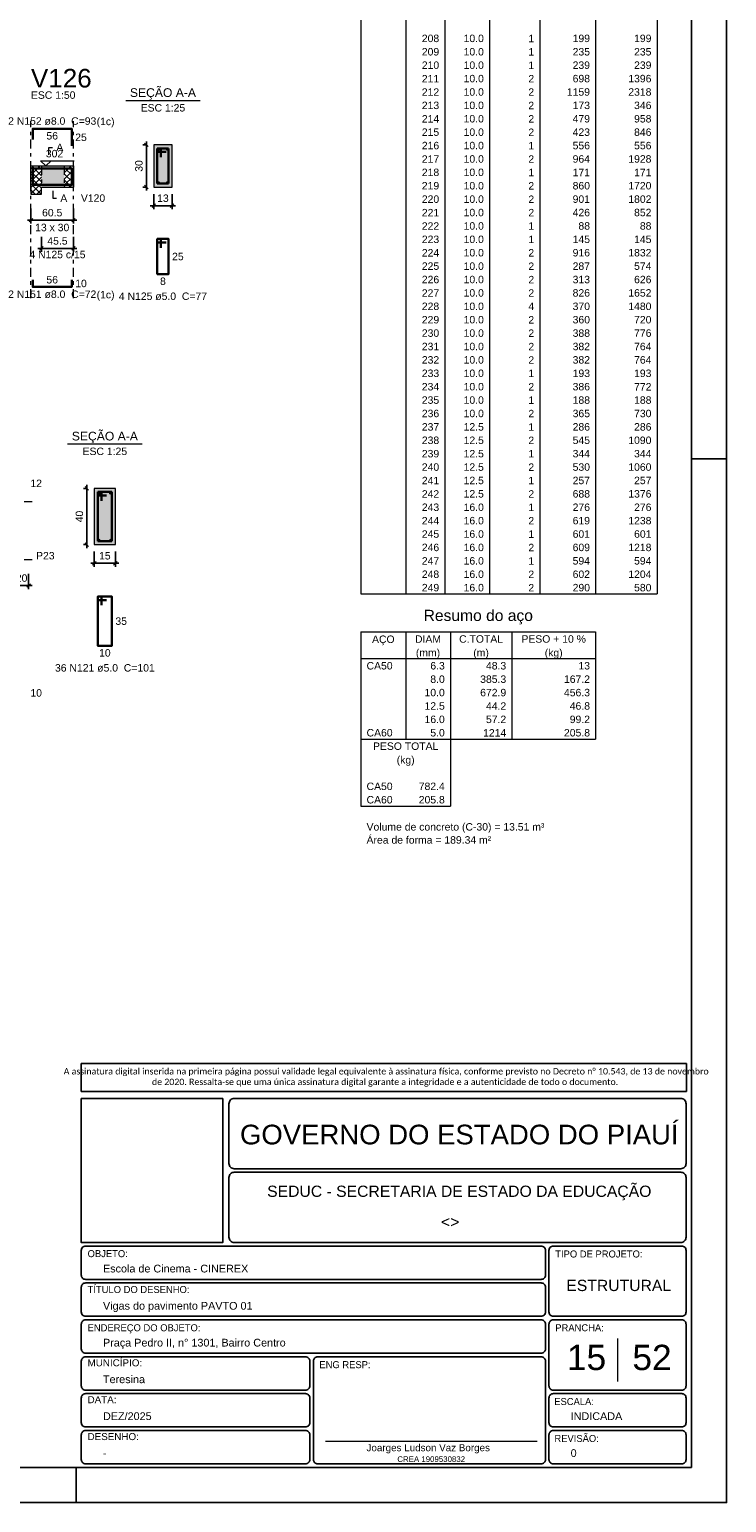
# Model space of a CAD drawing. Header units: millimetres. Extents: x 0 to 119, y 0 to 84.
# Tile 29 of 34: x 99 to 119, y 0 to 42. Entities that reach past the tile are written whole.
import ezdxf

# ---------------------------------------------------------------- set-up
doc = ezdxf.new("R2010")
doc.units = ezdxf.units.MM
doc.header["$MEASUREMENT"] = 0
doc.linetypes.add('DASHDOT', pattern=[2.54, 1.27, -0.635, 0, -0.635])
doc.linetypes.add('NULL', pattern=[0])
doc.layers.get('0').update_dxf_attribs({"lineweight": 18})
for name, color, linetype, lineweight in [('Descrição da armadura', 7, 'Continuous', 0), ('DT-Barras na forma', 2, 'Continuous', 30), ('DT-Barras no corte', 5, 'Continuous', 5), ('DT-Barras rebatidas', 2, 'Continuous', 30), ('DT-Cotas', 9, 'Continuous', 5), ('DT-Forma', 5, 'Continuous', 5), ('DT-Hachura forma vigas', 254, 'Continuous', 5), ('DT-Hachura intersecção vigas', 9, 'Continuous', 5), ('DT-Hachura seção vigas', 254, 'Continuous', 5), ('DT-Pontilhado', 9, 'DASHDOT', 5), ('DT-Relação do aço', 9, 'Continuous', 5), ('DT-Textos', 7, 'Continuous', 5), ('DT-Título', 3, 'Continuous', 20), ('Nível 1', 7, 'Continuous', 0), ('Textos', 7, 'Continuous', 9), ('Textos armaduras', 7, 'Continuous', 0)]:
    doc.layers.add(name, color=color, linetype=linetype, lineweight=lineweight)
for name, color, linetype in [('Pena 01', 1, 'Continuous'), ('SEDUC_MARF', 1, 'Continuous'), ('SEDUC_MARGG', 7, 'Continuous'), ('SEDUC_TXT01', 1, 'Continuous'), ('SEDUC_TXT02', 2, 'Continuous'), ('SEDUC_TXT05', 5, 'Continuous')]:
    doc.layers.add(name, color=color, linetype=linetype)
doc.styles.add('Arial', font='txt')
doc.styles.add('Calibri', font='txt')
doc.styles.add('TwCenMT', font='txt')
doc.dimstyles.new('UM_25.000000', dxfattribs={"dimtxt": 0.18, "dimasz": 0.1, "dimexe": 0.1, "dimexo": 0.2, "dimgap": 0, "dimtad": 1, "dimtih": 1, "dimtoh": 1, "dimdec": 1, "dimlfac": 25, "dimzin": 0, "dimdsep": 46, "dimtxsty": 'Standard', "dimcen": 0.09, "dimdle": 0.1, "dimadec": 1, "dimazin": 2, "dimtfac": 1, "dimtdec": 4, "dimtofl": 0, "dimtmove": 0, "dimatfit": 3, "dimfxl": 1, "dimtolj": 1, "dimarcsym": 0})
doc.dimstyles.new('UM_50.000000', dxfattribs={"dimtxt": 0.18, "dimasz": 0.1, "dimexe": 0.1, "dimexo": 0.2, "dimgap": 0, "dimtad": 1, "dimtih": 1, "dimtoh": 1, "dimdec": 1, "dimlfac": 50, "dimzin": 0, "dimdsep": 46, "dimtxsty": 'Standard', "dimcen": 0.09, "dimdle": 0.1, "dimadec": 1, "dimazin": 2, "dimtfac": 1, "dimtdec": 4, "dimtofl": 0, "dimtmove": 0, "dimatfit": 3, "dimfxl": 1, "dimtolj": 1, "dimarcsym": 0})

# ---------------------------------------------------------------- blocks, each defined once
blk = doc.blocks.new('_Oblique')
at = {"color": 0, "linetype": 'ByBlock', "lineweight": -2}
blk.add_line((-0.5, -0.5), (0.5, 0.5), dxfattribs=at)
blk = doc.blocks.new('*D226')
at = {"layer": 'Defpoints', "color": 0}
for p in [(99.118, 37.025), (100.328, 37.025), (100.328, 36.496)]:
    blk.add_point(p, dxfattribs=at)
at = {"layer": 'DT-Cotas', "color": 0, "lineweight": -2}
for p, q in [((99.018, 36.496), (100.428, 36.496)), ((99.118, 36.825), (99.118, 36.396)), ((100.328, 36.825), (100.328, 36.396))]:
    blk.add_line(p, q, dxfattribs=at)
at = {"layer": 'DT-Cotas', "color": 0, "lineweight": -2, "xscale": 0.1, "yscale": 0.1, "zscale": 0.1, "rotation": 180}
blk.add_blockref('_Oblique', (99.118, 36.496), dxfattribs=at)
at = {"layer": 'DT-Cotas', "color": 0, "lineweight": -2, "xscale": 0.1, "yscale": 0.1, "zscale": 0.1}
blk.add_blockref('_Oblique', (100.328, 36.496), dxfattribs=at)
at = {"layer": 'DT-Cotas', "color": 7, "insert": (99.723, 36.707), "char_height": 0.2118, "attachment_point": 5, "rotation": 0.0057, "style": 'Arial'}
blk.add_mtext('\\A1;60.5', dxfattribs=at)
blk = doc.blocks.new('*D227')
at = {"layer": 'Defpoints', "color": 0}
for p in [(102.401, 38.637), (102.612, 38.637), (102.612, 37.437)]:
    blk.add_point(p, dxfattribs=at)
at = {"layer": 'DT-Cotas', "color": 0, "lineweight": -2}
for p, q in [((102.412, 38.637), (102.301, 38.637)), ((102.401, 37.337), (102.401, 38.737)), ((102.412, 37.437), (102.301, 37.437))]:
    blk.add_line(p, q, dxfattribs=at)
at = {"layer": 'DT-Cotas', "color": 0, "lineweight": -2, "xscale": 0.1, "yscale": 0.1, "zscale": 0.1}
for p, rotation in [((102.401, 38.637), 90), ((102.401, 37.437), 270)]:
    blk.add_blockref('_Oblique', p, dxfattribs=dict(at, rotation=rotation))
at = {"layer": 'DT-Cotas', "color": 7, "insert": (102.189, 38.037), "char_height": 0.2118, "attachment_point": 5, "rotation": 90, "style": 'Arial'}
blk.add_mtext('\\A1;30', dxfattribs=at)
blk = doc.blocks.new('*D228')
at = {"layer": 'Defpoints', "color": 0}
for p in [(102.612, 37.437), (103.132, 37.437), (103.132, 36.907)]:
    blk.add_point(p, dxfattribs=at)
at = {"layer": 'DT-Cotas', "color": 0, "lineweight": -2}
for p, q in [((102.512, 36.907), (103.232, 36.907)), ((102.612, 37.237), (102.612, 36.807)), ((103.132, 37.237), (103.132, 36.807))]:
    blk.add_line(p, q, dxfattribs=at)
at = {"layer": 'DT-Cotas', "color": 0, "lineweight": -2, "xscale": 0.1, "yscale": 0.1, "zscale": 0.1, "rotation": 180}
blk.add_blockref('_Oblique', (102.612, 36.907), dxfattribs=at)
at = {"layer": 'DT-Cotas', "color": 0, "lineweight": -2, "xscale": 0.1, "yscale": 0.1, "zscale": 0.1}
blk.add_blockref('_Oblique', (103.132, 36.907), dxfattribs=at)
at = {"layer": 'DT-Cotas', "color": 7, "insert": (102.872, 37.119), "char_height": 0.2118, "attachment_point": 5, "rotation": 0.0057, "style": 'Arial'}
blk.add_mtext('\\A1;13', dxfattribs=at)
blk = doc.blocks.new('*D229')
at = {"layer": 'Defpoints', "color": 0}
for p in [(99.418, 36.22), (100.328, 36.22), (100.328, 35.691)]:
    blk.add_point(p, dxfattribs=at)
at = {"layer": 'DT-Cotas', "color": 0, "lineweight": -2}
for p, q in [((99.318, 35.691), (100.428, 35.691)), ((99.418, 36.02), (99.418, 35.591)), ((100.328, 36.02), (100.328, 35.591))]:
    blk.add_line(p, q, dxfattribs=at)
at = {"layer": 'DT-Cotas', "color": 0, "lineweight": -2, "xscale": 0.1, "yscale": 0.1, "zscale": 0.1, "rotation": 180}
blk.add_blockref('_Oblique', (99.418, 35.691), dxfattribs=at)
at = {"layer": 'DT-Cotas', "color": 0, "lineweight": -2, "xscale": 0.1, "yscale": 0.1, "zscale": 0.1}
blk.add_blockref('_Oblique', (100.328, 35.691), dxfattribs=at)
at = {"layer": 'DT-Cotas', "color": 7, "insert": (99.873, 35.903), "char_height": 0.2118, "attachment_point": 5, "rotation": 0.0057, "style": 'Arial'}
blk.add_mtext('\\A1;45.5', dxfattribs=at)
blk = doc.blocks.new('*D276')
at = {"layer": 'Defpoints', "color": 0}
for p in [(98.653, 26.626), (99.053, 26.626), (99.053, 26.096)]:
    blk.add_point(p, dxfattribs=at)
at = {"layer": 'DT-Cotas', "color": 0, "lineweight": -2}
for p, q in [((98.653, 26.426), (98.653, 25.996)), ((99.053, 26.426), (99.053, 25.996)), ((98.553, 26.096), (99.153, 26.096))]:
    blk.add_line(p, q, dxfattribs=at)
at = {"layer": 'DT-Cotas', "color": 0, "lineweight": -2, "xscale": 0.1, "yscale": 0.1, "zscale": 0.1, "rotation": 180}
blk.add_blockref('_Oblique', (98.653, 26.096), dxfattribs=at)
at = {"layer": 'DT-Cotas', "color": 0, "lineweight": -2, "xscale": 0.1, "yscale": 0.1, "zscale": 0.1}
blk.add_blockref('_Oblique', (99.053, 26.096), dxfattribs=at)
at = {"layer": 'DT-Cotas', "color": 7, "insert": (98.853, 26.308), "char_height": 0.2118, "attachment_point": 5, "rotation": 0.0057, "style": 'Arial'}
blk.add_mtext('\\A1;20', dxfattribs=at)
blk = doc.blocks.new('*D277')
at = {"layer": 'Defpoints', "color": 0}
for p in [(100.709, 28.861), (100.92, 28.861), (100.92, 27.261)]:
    blk.add_point(p, dxfattribs=at)
at = {"layer": 'DT-Cotas', "color": 0, "lineweight": -2}
for p, q in [((100.709, 27.161), (100.709, 28.961)), ((100.72, 28.861), (100.609, 28.861)), ((100.72, 27.261), (100.609, 27.261))]:
    blk.add_line(p, q, dxfattribs=at)
at = {"layer": 'DT-Cotas', "color": 0, "lineweight": -2, "xscale": 0.1, "yscale": 0.1, "zscale": 0.1}
for p, rotation in [((100.709, 28.861), 90), ((100.709, 27.261), 270)]:
    blk.add_blockref('_Oblique', p, dxfattribs=dict(at, rotation=rotation))
at = {"layer": 'DT-Cotas', "color": 7, "insert": (100.497, 28.061), "char_height": 0.2118, "attachment_point": 5, "rotation": 90, "style": 'Arial'}
blk.add_mtext('\\A1;40', dxfattribs=at)
blk = doc.blocks.new('*D278')
at = {"layer": 'Defpoints', "color": 0}
for p in [(100.92, 27.261), (101.52, 27.261), (101.52, 26.731)]:
    blk.add_point(p, dxfattribs=at)
at = {"layer": 'DT-Cotas', "color": 0, "lineweight": -2}
for p, q in [((100.92, 27.061), (100.92, 26.631)), ((101.52, 27.061), (101.52, 26.631)), ((100.82, 26.731), (101.62, 26.731))]:
    blk.add_line(p, q, dxfattribs=at)
at = {"layer": 'DT-Cotas', "color": 0, "lineweight": -2, "xscale": 0.1, "yscale": 0.1, "zscale": 0.1, "rotation": 180}
blk.add_blockref('_Oblique', (100.92, 26.731), dxfattribs=at)
at = {"layer": 'DT-Cotas', "color": 0, "lineweight": -2, "xscale": 0.1, "yscale": 0.1, "zscale": 0.1}
blk.add_blockref('_Oblique', (101.52, 26.731), dxfattribs=at)
at = {"layer": 'DT-Cotas', "color": 7, "insert": (101.22, 26.943), "char_height": 0.2118, "attachment_point": 5, "rotation": 0.0057, "style": 'Arial'}
blk.add_mtext('\\A1;15', dxfattribs=at)

msp = doc.modelspace()

# ---------------------------------------------------------------- hatches: boundary and pattern name
at = {"layer": 'DT-Hachura forma vigas', "linetype": 'Continuous'}
msp.add_hatch(color=254, dxfattribs=at).paths.add_polyline_path([(99.4181, 37.4369), (100.0681, 37.4369), (100.0681, 38.0369), (99.4181, 38.0369), (99.4181, 37.4369)])
at = {"layer": 'DT-Hachura intersecção vigas', "linetype": 'Continuous'}
h = msp.add_hatch(dxfattribs=at)
h.set_pattern_fill('ANSI37', color=9, style=0)
h.paths.add_polyline_path([(99.4181, 37.2369), (99.4181, 37.4369), (99.4181, 38.0369), (99.1181, 38.0369), (99.1181, 37.4369), (99.1181, 37.2369), (99.4181, 37.2369)])
h = msp.add_hatch(dxfattribs=at)
h.set_pattern_fill('ANSI37', color=9, style=0)
h.paths.add_polyline_path([(100.0681, 37.4369), (100.3281, 37.4369), (100.3281, 38.0369), (100.0681, 38.0369), (100.0681, 37.4369)])
at = {"layer": 'DT-Hachura seção vigas', "linetype": 'Continuous'}
for points in [[(102.6125, 37.4369), (102.6125, 37.4369), (103.1325, 37.4369), (103.1325, 38.6369), (102.6125, 38.6369), (102.6125, 37.4369)], [(100.9204, 27.2609), (100.9204, 27.2609), (101.5204, 27.2609), (101.5204, 28.8609), (100.9204, 28.8609), (100.9204, 27.2609)]]:
    msp.add_hatch(color=254, dxfattribs=at).paths.add_polyline_path(points)

# ---------------------------------------------------------------- linework, layer by layer
msp.add_line((107.4964, 1.7423), (113.5173, 1.7423))
at = {"layer": 'DT-Barras na forma'}
for p, q in [((102.8125, 38.5369), (102.7125, 38.5369)), ((102.7125, 38.5369), (102.7125, 37.5369)), ((103.0325, 38.5369), (102.7125, 38.5369)), ((102.7125, 38.5369), (102.7125, 38.4369)), ((102.7125, 38.4369), (102.9625, 38.4369)), ((102.8125, 38.2869), (102.8125, 38.5369)), ((103.0325, 37.5369), (103.0325, 38.5369)), ((102.7125, 37.5369), (103.0325, 37.5369)), ((101.1204, 28.7609), (101.0204, 28.7609)), ((101.0204, 28.7609), (101.0204, 27.3609)), ((101.4204, 28.7609), (101.0204, 28.7609)), ((101.0204, 28.7609), (101.0204, 28.6609)), ((101.0204, 28.6609), (101.2704, 28.6609)), ((101.1204, 28.5109), (101.1204, 28.7609)), ((101.4204, 27.3609), (101.4204, 28.7609)), ((101.0204, 27.3609), (101.4204, 27.3609))]:
    msp.add_line(p, q, dxfattribs=at)
for points in [[(99.1681, 37.6583), (99.1681, 37.9689), (100.2781, 37.9689), (100.2781, 37.4789)], [(99.1681, 37.7049), (99.1681, 37.5049), (100.2781, 37.5049), (100.2781, 37.7049)]]:
    msp.add_lwpolyline(points, dxfattribs=at)
at = {"layer": 'DT-Barras no corte'}
for centre, radius in [((102.7485, 38.5009), 0.016), ((102.9965, 38.5009), 0.016), ((102.7485, 37.5729), 0.016), ((102.9965, 37.5729), 0.016), ((101.0604, 28.7209), 0.02), ((101.3804, 28.7209), 0.02), ((101.0564, 27.3969), 0.016), ((101.3844, 27.3969), 0.016)]:
    msp.add_circle(centre, radius, dxfattribs=at)
at = {"layer": 'DT-Barras rebatidas'}
for points in [[(99.1681, 38.7879), (99.1681, 39.0985), (100.2781, 39.0985), (100.2781, 38.6085)], [(102.8125, 35.7102), (102.8125, 35.9602), (102.7125, 35.9602), (102.7125, 34.9602), (103.0325, 34.9602), (103.0325, 35.9602), (102.7125, 35.9602), (102.7125, 35.8602), (102.9625, 35.8602)], [(99.1681, 34.7938), (99.1681, 34.5938), (100.2781, 34.5938), (100.2781, 34.7938)], [(101.1204, 25.5342), (101.1204, 25.7842), (101.0204, 25.7842), (101.0204, 24.3842), (101.4204, 24.3842), (101.4204, 25.7842), (101.0204, 25.7842), (101.0204, 25.6842), (101.2704, 25.6842)]]:
    msp.add_lwpolyline(points, dxfattribs=at)
at = {"layer": 'DT-Forma'}
for p, q in [((103.1325, 38.6369), (102.6125, 38.6369)), ((102.6125, 38.6369), (102.6125, 37.4369)), ((103.1325, 37.4369), (103.1325, 38.6369)), ((99.1181, 38.0369), (99.4181, 38.0369)), ((99.4181, 38.0369), (100.0681, 38.0369)), ((100.0681, 38.0369), (100.3281, 38.0369)), ((99.1181, 37.4369), (99.1181, 37.2369)), ((99.4181, 37.2369), (99.4181, 37.4369)), ((99.4181, 37.4369), (100.0681, 37.4369)), ((100.0681, 37.4369), (100.3281, 37.4369)), ((102.6125, 37.4369), (103.1325, 37.4369)), ((99.1181, 37.2369), (99.4181, 37.2369)), ((101.5204, 28.8609), (100.9204, 28.8609)), ((100.9204, 28.8609), (100.9204, 27.2609)), ((101.5204, 27.2609), (101.5204, 28.8609)), ((98.9278, 28.4845), (99.1528, 28.4845)), ((100.9204, 27.2609), (101.5204, 27.2609)), ((98.9278, 26.8373), (99.1528, 26.8373))]:
    msp.add_line(p, q, dxfattribs=at)
at = {"layer": 'DT-Forma', "linetype": 'Continuous'}
for p, q in [((99.1181, 37.4369), (99.1181, 38.0369)), ((100.3281, 38.0369), (100.3281, 37.4369))]:
    msp.add_line(p, q, dxfattribs=at)
at = {"layer": 'DT-Pontilhado', "ltscale": 0.2}
for p, q in [((99.1181, 34.2761), (99.1181, 39.3103)), ((100.3281, 34.2761), (100.3281, 39.3103)), ((99.4181, 38.0369), (99.4181, 37.4369)), ((100.0681, 38.0369), (100.0681, 37.4369))]:
    msp.add_line(p, q, dxfattribs=at)
at = {"layer": 'DT-Relação do aço', "linetype": 'Continuous'}
for p, q in [((108.5047, 75.0387), (108.5047, 25.8588)), ((109.7755, 75.0387), (109.7755, 25.8588)), ((110.8875, 75.0387), (110.8875, 25.8588)), ((112.1583, 75.0387), (112.1583, 25.8588)), ((113.5879, 75.0387), (113.5879, 25.8588)), ((115.1764, 75.0387), (115.1764, 25.8588)), ((116.9238, 75.0387), (116.9238, 25.8588)), ((108.5047, 25.8588), (116.9238, 25.8588)), ((108.5047, 24.7786), (115.1764, 24.7786)), ((108.5047, 24.7786), (108.5047, 24.0161)), ((109.7755, 24.7786), (109.7755, 24.0161)), ((111.0463, 24.7786), (111.0463, 24.0161)), ((112.7937, 24.7786), (112.7937, 24.0161)), ((115.1764, 24.7786), (115.1764, 24.0161)), ((108.5047, 24.0161), (115.1764, 24.0161)), ((108.5047, 24.0161), (108.5047, 21.7287)), ((109.7755, 24.0161), (109.7755, 21.7287)), ((111.0463, 24.0161), (111.0463, 21.7287)), ((112.7937, 24.0161), (112.7937, 21.7287)), ((115.1764, 24.0161), (115.1764, 21.7287)), ((108.5047, 21.7287), (115.1764, 21.7287)), ((108.5047, 21.7287), (108.5047, 20.585)), ((111.0463, 21.7287), (111.0463, 20.585)), ((108.5047, 20.585), (108.5047, 19.8225)), ((111.0463, 20.585), (111.0463, 19.8225)), ((108.5047, 19.8225), (111.0463, 19.8225))]:
    msp.add_line(p, q, dxfattribs=at)
at = {"layer": 'DT-Textos'}
for p, q in [((101.8135, 39.9018), (103.9315, 39.9018)), ((100.1614, 30.1258), (102.2794, 30.1258))]:
    msp.add_line(p, q, dxfattribs=at)
for points in [[(99.6911, 38.1851), (99.5428, 38.0369), (99.3946, 38.1851), (100.3477, 38.1851)], [(99.6299, 38.3546), (99.6299, 38.5664), (99.7358, 38.5664)], [(99.7431, 37.331), (99.7431, 37.1192), (99.849, 37.1192)]]:
    msp.add_lwpolyline(points, dxfattribs=at)
at = {"layer": 'Nível 1'}
msp.add_line((115.8, 4.6717), (115.8, 3.4409), dxfattribs=at)
at = {"layer": 'Pena 01'}
for p, q in [((100.55, 12.4952), (117.7575, 12.4952)), ((100.55, 12.4952), (100.55, 11.6972)), ((117.7575, 12.4952), (117.7575, 11.6972)), ((100.55, 11.6972), (117.7575, 11.6972))]:
    msp.add_line(p, q, dxfattribs=at)
at = {"layer": 'SEDUC_MARF'}
for p, q in [((117.9, 29.7), (118.9, 29.7)), ((100.4015, 1), (100.4015, 0))]:
    msp.add_line(p, q, dxfattribs=at)
for points in [[(118.9, 84.1), (0, 84.1), (0, 0), (118.9, 0)], [(100.55, 11.4972), (104.5747, 11.4972), (104.5747, 7.4), (100.55, 7.4)]]:
    msp.add_lwpolyline(points, close=True, dxfattribs=at)
for points in [[(104.9, 9.5), (117.6, 9.5, 0.4142136), (117.75, 9.65), (117.75, 9.65), (117.75, 11.35, 0.4142136), (117.6, 11.5), (117.6, 11.5), (104.9, 11.5, 0.4142136), (104.75, 11.35), (104.75, 11.35), (104.75, 9.65, 0.4142136), (104.9, 9.5), (104.9, 9.5)], [(104.9, 7.4), (117.6, 7.4, 0.4142136), (117.75, 7.55), (117.75, 7.55), (117.75, 9.25, 0.4142136), (117.6, 9.4), (117.6, 9.4), (104.9, 9.4, 0.4142136), (104.75, 9.25), (104.75, 9.25), (104.75, 7.55, 0.4142136), (104.9, 7.4), (104.9, 7.4)], [(100.675, 7.3), (113.625, 7.3, -0.4142136), (113.75, 7.175), (113.75, 7.175), (113.75, 6.475, -0.4142136), (113.625, 6.35), (113.625, 6.35), (100.675, 6.35, -0.4142136), (100.55, 6.475), (100.55, 6.475), (100.55, 7.175, -0.4142136), (100.675, 7.3), (100.675, 7.3)], [(113.975, 5.3), (117.625, 5.3, 0.4142136), (117.75, 5.425), (117.75, 5.425), (117.75, 7.175, 0.4142136), (117.625, 7.3), (117.625, 7.3), (113.975, 7.3, 0.4142136), (113.85, 7.175), (113.85, 7.175), (113.85, 5.425, 0.4142136), (113.975, 5.3), (113.975, 5.3)], [(100.675, 6.25), (113.625, 6.25, -0.4142136), (113.75, 6.125), (113.75, 6.125), (113.75, 5.425, -0.4142136), (113.625, 5.3), (113.625, 5.3), (100.675, 5.3, -0.4142136), (100.55, 5.425), (100.55, 5.425), (100.55, 6.125, -0.4142136), (100.675, 6.25), (100.675, 6.25)], [(100.675, 5.2), (113.625, 5.2, -0.4142136), (113.75, 5.075), (113.75, 5.075), (113.75, 4.375, -0.4142136), (113.625, 4.25), (113.625, 4.25), (100.675, 4.25, -0.4142136), (100.55, 4.375), (100.55, 4.375), (100.55, 5.075, -0.4142136), (100.675, 5.2), (100.675, 5.2)], [(113.975, 3.2), (117.625, 3.2, 0.4142136), (117.75, 3.325), (117.75, 3.325), (117.75, 5.075, 0.4142136), (117.625, 5.2), (117.625, 5.2), (113.975, 5.2, 0.4142136), (113.85, 5.075), (113.85, 5.075), (113.85, 3.325, 0.4142136), (113.975, 3.2), (113.975, 3.2)], [(100.675, 4.15), (106.925, 4.15, -0.4142136), (107.05, 4.025), (107.05, 4.025), (107.05, 3.325, -0.4142136), (106.925, 3.2), (106.925, 3.2), (100.675, 3.2, -0.4142136), (100.55, 3.325), (100.55, 3.325), (100.55, 4.025, -0.4142136), (100.675, 4.15), (100.675, 4.15)], [(107.275, 4.15), (113.625, 4.15, -0.4142136), (113.75, 4.025), (113.75, 4.025), (113.75, 1.225, -0.4142136), (113.625, 1.1), (113.625, 1.1), (107.275, 1.1, -0.4142136), (107.15, 1.225), (107.15, 1.225), (107.15, 4.025, -0.4142136), (107.275, 4.15), (107.275, 4.15)], [(100.675, 3.1), (106.925, 3.1, -0.4142136), (107.05, 2.975), (107.05, 2.975), (107.05, 2.275, -0.4142136), (106.925, 2.15), (106.925, 2.15), (100.675, 2.15, -0.4142136), (100.55, 2.275), (100.55, 2.275), (100.55, 2.975, -0.4142136), (100.675, 3.1), (100.675, 3.1)], [(113.975, 3.1), (117.625, 3.1, -0.4142136), (117.75, 2.975), (117.75, 2.975), (117.75, 2.275, -0.4142136), (117.625, 2.15), (117.625, 2.15), (113.975, 2.15, -0.4142136), (113.85, 2.275), (113.85, 2.275), (113.85, 2.975, -0.4142136), (113.975, 3.1), (113.975, 3.1)], [(100.675, 2.05), (106.925, 2.05, -0.4142136), (107.05, 1.925), (107.05, 1.925), (107.05, 1.225, -0.4142136), (106.925, 1.1), (106.925, 1.1), (100.675, 1.1, -0.4142136), (100.55, 1.225), (100.55, 1.225), (100.55, 1.925, -0.4142136), (100.675, 2.05), (100.675, 2.05)], [(113.975, 2.05), (117.625, 2.05, -0.4142136), (117.75, 1.925), (117.75, 1.925), (117.75, 1.225, -0.4142136), (117.625, 1.1), (117.625, 1.1), (113.975, 1.1, -0.4142136), (113.85, 1.225), (113.85, 1.225), (113.85, 1.925, -0.4142136), (113.975, 2.05), (113.975, 2.05)]]:
    msp.add_lwpolyline(points, format="xyb", dxfattribs=at)
at = {"layer": 'SEDUC_MARGG'}
msp.add_lwpolyline([(2.5, 1), (117.9, 1), (117.9, 83.1), (2.5, 83.1), (2.5, 1)], dxfattribs=at)

# ---------------------------------------------------------------- texts
at = {"layer": 'Descrição da armadura', "linetype": 'NULL', "char_height": 0.2118, "attachment_point": 8, "line_spacing_factor": 0.9, "style": 'Arial'}
for s, insert, width in [('2 N152 ø8.0  C=93', (99.7235, 39.2048), 4.916973), ('4 N125 c/15', (99.8731, 35.409), 3.127695), ('2 N151 ø8.0  C=72', (99.7235, 34.2758), 4.916973), ('4 N125 ø5.0  C=77', (102.8725, 34.2188), 4.916973), ('36 N121 ø5.0  C=101', (101.2206, 23.6428), 5.562109)]:
    msp.add_mtext(s, dxfattribs=dict(at, insert=insert, width=width))
at = {"layer": 'DT-Relação do aço', "color": 7, "linetype": 'NULL', "line_spacing_factor": 0.9, "style": 'Arial'}
for s, insert, char_height, width, attachment_point in [('208', (110.7286, 41.5595), 0.2118, 0.967705, 9), ('10.0', (111.9994, 41.5595), 0.2118, 1.128848, 9), ('1', (113.4291, 41.5595), 0.2118, 0.322568, 9), ('199', (115.0176, 41.5595), 0.2118, 0.967705, 9), ('199', (116.7649, 41.5595), 0.2118, 0.967705, 9), ('209', (110.7286, 41.1783), 0.2118, 0.967705, 9), ('10.0', (111.9994, 41.1783), 0.2118, 1.128848, 9), ('1', (113.4291, 41.1783), 0.2118, 0.322568, 9), ('235', (115.0176, 41.1783), 0.2118, 0.967705, 9), ('235', (116.7649, 41.1783), 0.2118, 0.967705, 9), ('210', (110.7286, 40.797), 0.2118, 0.967705, 9), ('211', (110.7286, 40.4158), 0.2118, 0.967705, 9), ('10.0', (111.9994, 40.797), 0.2118, 1.128848, 9), ('10.0', (111.9994, 40.4158), 0.2118, 1.128848, 9), ('2', (113.4291, 40.4158), 0.2118, 0.322568, 9), ('1', (113.4291, 40.797), 0.2118, 0.322568, 9), ('239', (115.0176, 40.797), 0.2118, 0.967705, 9), ('698', (115.0176, 40.4158), 0.2118, 0.967705, 9), ('1396', (116.7649, 40.4158), 0.2118, 1.290273, 9), ('239', (116.7649, 40.797), 0.2118, 0.967705, 9), ('212', (110.7286, 40.0346), 0.2118, 0.967705, 9), ('10.0', (111.9994, 40.0346), 0.2118, 1.128848, 9), ('2', (113.4291, 40.0346), 0.2118, 0.322568, 9), ('1159', (115.0176, 40.0346), 0.2118, 1.290273, 9), ('2318', (116.7649, 40.0346), 0.2118, 1.290273, 9), ('213', (110.7286, 39.6533), 0.2118, 0.967705, 9), ('10.0', (111.9994, 39.6533), 0.2118, 1.128848, 9), ('2', (113.4291, 39.6533), 0.2118, 0.322568, 9), ('173', (115.0176, 39.6533), 0.2118, 0.967705, 9), ('346', (116.7649, 39.6533), 0.2118, 0.967705, 9), ('214', (110.7286, 39.2721), 0.2118, 0.967705, 9), ('10.0', (111.9994, 39.2721), 0.2118, 1.128848, 9), ('2', (113.4291, 39.2721), 0.2118, 0.322568, 9), ('479', (115.0176, 39.2721), 0.2118, 0.967705, 9), ('958', (116.7649, 39.2721), 0.2118, 0.967705, 9), ('215', (110.7286, 38.8908), 0.2118, 0.967705, 9), ('10.0', (111.9994, 38.8908), 0.2118, 1.128848, 9), ('2', (113.4291, 38.8908), 0.2118, 0.322568, 9), ('423', (115.0176, 38.8908), 0.2118, 0.967705, 9), ('846', (116.7649, 38.8908), 0.2118, 0.967705, 9), ('216', (110.7286, 38.5096), 0.2118, 0.967705, 9), ('10.0', (111.9994, 38.5096), 0.2118, 1.128848, 9), ('1', (113.4291, 38.5096), 0.2118, 0.322568, 9), ('556', (115.0176, 38.5096), 0.2118, 0.967705, 9), ('556', (116.7649, 38.5096), 0.2118, 0.967705, 9), ('217', (110.7286, 38.1284), 0.2118, 0.967705, 9), ('10.0', (111.9994, 38.1284), 0.2118, 1.128848, 9), ('2', (113.4291, 38.1284), 0.2118, 0.322568, 9), ('964', (115.0176, 38.1284), 0.2118, 0.967705, 9), ('1928', (116.7649, 38.1284), 0.2118, 1.290273, 9), ('218', (110.7286, 37.7471), 0.2118, 0.967705, 9), ('10.0', (111.9994, 37.7471), 0.2118, 1.128848, 9), ('1', (113.4291, 37.7471), 0.2118, 0.322568, 9), ('171', (115.0176, 37.7471), 0.2118, 0.967705, 9), ('171', (116.7649, 37.7471), 0.2118, 0.967705, 9), ('219', (110.7286, 37.3659), 0.2118, 0.967705, 9), ('10.0', (111.9994, 37.3659), 0.2118, 1.128848, 9), ('2', (113.4291, 37.3659), 0.2118, 0.322568, 9), ('860', (115.0176, 37.3659), 0.2118, 0.967705, 9), ('1720', (116.7649, 37.3659), 0.2118, 1.290273, 9), ('220', (110.7286, 36.9846), 0.2118, 0.967705, 9), ('10.0', (111.9994, 36.9846), 0.2118, 1.128848, 9), ('2', (113.4291, 36.9846), 0.2118, 0.322568, 9), ('901', (115.0176, 36.9846), 0.2118, 0.967705, 9), ('1802', (116.7649, 36.9846), 0.2118, 1.290273, 9), ('221', (110.7286, 36.6034), 0.2118, 0.967705, 9), ('222', (110.7286, 36.2222), 0.2118, 0.967705, 9), ('10.0', (111.9994, 36.6034), 0.2118, 1.128848, 9), ('10.0', (111.9994, 36.2222), 0.2118, 1.128848, 9), ('2', (113.4291, 36.6034), 0.2118, 0.322568, 9), ('1', (113.4291, 36.2222), 0.2118, 0.322568, 9), ('426', (115.0176, 36.6034), 0.2118, 0.967705, 9), ('88', (115.0176, 36.2222), 0.2118, 0.645137, 9), ('852', (116.7649, 36.6034), 0.2118, 0.967705, 9), ('88', (116.7649, 36.2222), 0.2118, 0.645137, 9), ('223', (110.7286, 35.8409), 0.2118, 0.967705, 9), ('10.0', (111.9994, 35.8409), 0.2118, 1.128848, 9), ('1', (113.4291, 35.8409), 0.2118, 0.322568, 9), ('145', (115.0176, 35.8409), 0.2118, 0.967705, 9), ('145', (116.7649, 35.8409), 0.2118, 0.967705, 9), ('224', (110.7286, 35.4597), 0.2118, 0.967705, 9), ('10.0', (111.9994, 35.4597), 0.2118, 1.128848, 9), ('2', (113.4291, 35.4597), 0.2118, 0.322568, 9), ('916', (115.0176, 35.4597), 0.2118, 0.967705, 9), ('1832', (116.7649, 35.4597), 0.2118, 1.290273, 9), ('225', (110.7286, 35.0784), 0.2118, 0.967705, 9), ('10.0', (111.9994, 35.0784), 0.2118, 1.128848, 9), ('2', (113.4291, 35.0784), 0.2118, 0.322568, 9), ('287', (115.0176, 35.0784), 0.2118, 0.967705, 9), ('574', (116.7649, 35.0784), 0.2118, 0.967705, 9), ('226', (110.7286, 34.6972), 0.2118, 0.967705, 9), ('10.0', (111.9994, 34.6972), 0.2118, 1.128848, 9), ('2', (113.4291, 34.6972), 0.2118, 0.322568, 9), ('313', (115.0176, 34.6972), 0.2118, 0.967705, 9), ('626', (116.7649, 34.6972), 0.2118, 0.967705, 9), ('227', (110.7286, 34.316), 0.2118, 0.967705, 9), ('10.0', (111.9994, 34.316), 0.2118, 1.128848, 9), ('2', (113.4291, 34.316), 0.2118, 0.322568, 9), ('826', (115.0176, 34.316), 0.2118, 0.967705, 9), ('1652', (116.7649, 34.316), 0.2118, 1.290273, 9), ('228', (110.7286, 33.9347), 0.2118, 0.967705, 9), ('10.0', (111.9994, 33.9347), 0.2118, 1.128848, 9), ('4', (113.4291, 33.9347), 0.2118, 0.322568, 9), ('370', (115.0176, 33.9347), 0.2118, 0.967705, 9), ('1480', (116.7649, 33.9347), 0.2118, 1.290273, 9), ('229', (110.7286, 33.5535), 0.2118, 0.967705, 9), ('10.0', (111.9994, 33.5535), 0.2118, 1.128848, 9), ('2', (113.4291, 33.5535), 0.2118, 0.322568, 9), ('360', (115.0176, 33.5535), 0.2118, 0.967705, 9), ('720', (116.7649, 33.5535), 0.2118, 0.967705, 9), ('230', (110.7286, 33.1722), 0.2118, 0.967705, 9), ('10.0', (111.9994, 33.1722), 0.2118, 1.128848, 9), ('2', (113.4291, 33.1722), 0.2118, 0.322568, 9), ('388', (115.0176, 33.1722), 0.2118, 0.967705, 9), ('776', (116.7649, 33.1722), 0.2118, 0.967705, 9), ('231', (110.7286, 32.791), 0.2118, 0.967705, 9), ('10.0', (111.9994, 32.791), 0.2118, 1.128848, 9), ('2', (113.4291, 32.791), 0.2118, 0.322568, 9), ('382', (115.0176, 32.791), 0.2118, 0.967705, 9), ('764', (116.7649, 32.791), 0.2118, 0.967705, 9), ('232', (110.7286, 32.4098), 0.2118, 0.967705, 9), ('233', (110.7286, 32.0285), 0.2118, 0.967705, 9), ('10.0', (111.9994, 32.4098), 0.2118, 1.128848, 9), ('10.0', (111.9994, 32.0285), 0.2118, 1.128848, 9), ('2', (113.4291, 32.4098), 0.2118, 0.322568, 9), ('1', (113.4291, 32.0285), 0.2118, 0.322568, 9), ('382', (115.0176, 32.4098), 0.2118, 0.967705, 9), ('193', (115.0176, 32.0285), 0.2118, 0.967705, 9), ('764', (116.7649, 32.4098), 0.2118, 0.967705, 9), ('193', (116.7649, 32.0285), 0.2118, 0.967705, 9), ('234', (110.7286, 31.6473), 0.2118, 0.967705, 9), ('10.0', (111.9994, 31.6473), 0.2118, 1.128848, 9), ('2', (113.4291, 31.6473), 0.2118, 0.322568, 9), ('386', (115.0176, 31.6473), 0.2118, 0.967705, 9), ('772', (116.7649, 31.6473), 0.2118, 0.967705, 9), ('235', (110.7286, 31.266), 0.2118, 0.967705, 9), ('10.0', (111.9994, 31.266), 0.2118, 1.128848, 9), ('1', (113.4291, 31.266), 0.2118, 0.322568, 9), ('188', (115.0176, 31.266), 0.2118, 0.967705, 9), ('188', (116.7649, 31.266), 0.2118, 0.967705, 9), ('236', (110.7286, 30.8848), 0.2118, 0.967705, 9), ('10.0', (111.9994, 30.8848), 0.2118, 1.128848, 9), ('2', (113.4291, 30.8848), 0.2118, 0.322568, 9), ('365', (115.0176, 30.8848), 0.2118, 0.967705, 9), ('730', (116.7649, 30.8848), 0.2118, 0.967705, 9), ('237', (110.7286, 30.5036), 0.2118, 0.967705, 9), ('12.5', (111.9994, 30.5036), 0.2118, 1.128848, 9), ('1', (113.4291, 30.5036), 0.2118, 0.322568, 9), ('286', (115.0176, 30.5036), 0.2118, 0.967705, 9), ('286', (116.7649, 30.5036), 0.2118, 0.967705, 9), ('238', (110.7286, 30.1223), 0.2118, 0.967705, 9), ('12.5', (111.9994, 30.1223), 0.2118, 1.128848, 9), ('2', (113.4291, 30.1223), 0.2118, 0.322568, 9), ('545', (115.0176, 30.1223), 0.2118, 0.967705, 9), ('1090', (116.7649, 30.1223), 0.2118, 1.290273, 9), ('239', (110.7286, 29.7411), 0.2118, 0.967705, 9), ('12.5', (111.9994, 29.7411), 0.2118, 1.128848, 9), ('1', (113.4291, 29.7411), 0.2118, 0.322568, 9), ('344', (115.0176, 29.7411), 0.2118, 0.967705, 9), ('344', (116.7649, 29.7411), 0.2118, 0.967705, 9), ('240', (110.7286, 29.3598), 0.2118, 0.967705, 9), ('12.5', (111.9994, 29.3598), 0.2118, 1.128848, 9), ('2', (113.4291, 29.3598), 0.2118, 0.322568, 9), ('530', (115.0176, 29.3598), 0.2118, 0.967705, 9), ('1060', (116.7649, 29.3598), 0.2118, 1.290273, 9), ('241', (110.7286, 28.9786), 0.2118, 0.967705, 9), ('12.5', (111.9994, 28.9786), 0.2118, 1.128848, 9), ('1', (113.4291, 28.9786), 0.2118, 0.322568, 9), ('257', (115.0176, 28.9786), 0.2118, 0.967705, 9), ('257', (116.7649, 28.9786), 0.2118, 0.967705, 9), ('242', (110.7286, 28.5974), 0.2118, 0.967705, 9), ('12.5', (111.9994, 28.5974), 0.2118, 1.128848, 9), ('2', (113.4291, 28.5974), 0.2118, 0.322568, 9), ('688', (115.0176, 28.5974), 0.2118, 0.967705, 9), ('1376', (116.7649, 28.5974), 0.2118, 1.290273, 9), ('243', (110.7286, 28.2161), 0.2118, 0.967705, 9), ('244', (110.7286, 27.8349), 0.2118, 0.967705, 9), ('16.0', (111.9994, 28.2161), 0.2118, 1.128848, 9), ('16.0', (111.9994, 27.8349), 0.2118, 1.128848, 9), ('2', (113.4291, 27.8349), 0.2118, 0.322568, 9), ('1', (113.4291, 28.2161), 0.2118, 0.322568, 9), ('276', (115.0176, 28.2161), 0.2118, 0.967705, 9), ('619', (115.0176, 27.8349), 0.2118, 0.967705, 9), ('1238', (116.7649, 27.8349), 0.2118, 1.290273, 9), ('276', (116.7649, 28.2161), 0.2118, 0.967705, 9), ('245', (110.7286, 27.4536), 0.2118, 0.967705, 9), ('16.0', (111.9994, 27.4536), 0.2118, 1.128848, 9), ('1', (113.4291, 27.4536), 0.2118, 0.322568, 9), ('601', (115.0176, 27.4536), 0.2118, 0.967705, 9), ('601', (116.7649, 27.4536), 0.2118, 0.967705, 9), ('246', (110.7286, 27.0724), 0.2118, 0.967705, 9), ('16.0', (111.9994, 27.0724), 0.2118, 1.128848, 9), ('2', (113.4291, 27.0724), 0.2118, 0.322568, 9), ('609', (115.0176, 27.0724), 0.2118, 0.967705, 9), ('1218', (116.7649, 27.0724), 0.2118, 1.290273, 9), ('247', (110.7286, 26.6912), 0.2118, 0.967705, 9), ('16.0', (111.9994, 26.6912), 0.2118, 1.128848, 9), ('1', (113.4291, 26.6912), 0.2118, 0.322568, 9), ('594', (115.0176, 26.6912), 0.2118, 0.967705, 9), ('594', (116.7649, 26.6912), 0.2118, 0.967705, 9), ('248', (110.7286, 26.3099), 0.2118, 0.967705, 9), ('16.0', (111.9994, 26.3099), 0.2118, 1.128848, 9), ('2', (113.4291, 26.3099), 0.2118, 0.322568, 9), ('602', (115.0176, 26.3099), 0.2118, 0.967705, 9), ('1204', (116.7649, 26.3099), 0.2118, 1.290273, 9), ('249', (110.7286, 25.9287), 0.2118, 0.967705, 9), ('16.0', (111.9994, 25.9287), 0.2118, 1.128848, 9), ('2', (113.4291, 25.9287), 0.2118, 0.322568, 9), ('290', (115.0176, 25.9287), 0.2118, 0.967705, 9), ('580', (116.7649, 25.9287), 0.2118, 0.967705, 9), ('Resumo do aço', (111.8406, 24.9904), 0.3177, 6.163437, 8), ('DIAM', (110.4109, 24.4673), 0.2118, 1.45, 8), ('C.TOTAL', (111.92, 24.4673), 0.2118, 2.449141, 8), ('PESO + 10 %', (113.985, 24.4673), 0.2118, 3.594697, 8), ('AÇO', (109.1401, 24.3974), 0.2118, 1.256855, 8), ('(mm)', (110.4109, 24.0161), 0.2118, 1.352578, 8), ('(m)', (111.92, 24.0161), 0.2118, 0.869434, 8), ('(kg)', (113.985, 24.0161), 0.2118, 0.998857, 8), ('CA50', (108.6636, 23.7048), 0.2118, 1.45085, 7), ('6.3', (110.8875, 23.7048), 0.2118, 0.806279, 9), ('48.3', (112.6348, 23.7048), 0.2118, 1.128848, 9), ('13', (115.0176, 23.7048), 0.2118, 0.645137, 9), ('8.0', (110.8875, 23.3235), 0.2118, 0.806279, 9), ('385.3', (112.6348, 23.3235), 0.2118, 1.451416, 9), ('167.2', (115.0176, 23.3235), 0.2118, 1.451416, 9), ('10.0', (110.8875, 22.9423), 0.2118, 1.128848, 9), ('672.9', (112.6348, 22.9423), 0.2118, 1.451416, 9), ('456.3', (115.0176, 22.9423), 0.2118, 1.451416, 9), ('12.5', (110.8875, 22.5611), 0.2118, 1.128848, 9), ('44.2', (112.6348, 22.5611), 0.2118, 1.128848, 9), ('46.8', (115.0176, 22.5611), 0.2118, 1.128848, 9), ('16.0', (110.8875, 22.1798), 0.2118, 1.128848, 9), ('57.2', (112.6348, 22.1798), 0.2118, 1.128848, 9), ('99.2', (115.0176, 22.1798), 0.2118, 1.128848, 9), ('CA60', (108.6636, 21.7986), 0.2118, 1.45085, 7), ('5.0', (110.8875, 21.7986), 0.2118, 0.806279, 9), ('1214', (112.6348, 21.7986), 0.2118, 1.290273, 9), ('205.8', (115.0176, 21.7986), 0.2118, 1.451416, 9), ('PESO TOTAL', (109.7755, 21.4173), 0.2118, 3.641992, 8), ('(kg)', (109.7755, 20.9662), 0.2118, 0.998857, 8), ('CA50', (108.6636, 20.2736), 0.2118, 1.45085, 7), ('782.4', (110.8875, 20.2736), 0.2118, 1.451416, 9), ('CA60', (108.6636, 19.8924), 0.2118, 1.45085, 7), ('205.8', (110.8875, 19.8924), 0.2118, 1.451416, 9), ('Volume de concreto (C-30) = 13.51 m³', (108.6636, 19.06), 0.2118, 9.912959, 7), ('Área de forma = 189.34 m²', (108.6636, 18.7487), 0.2118, 6.947539, 7)]:
    msp.add_mtext(s, dxfattribs=dict(at, insert=insert, char_height=char_height, width=width, attachment_point=attachment_point))
at = {"layer": 'DT-Textos', "linetype": 'NULL', "line_spacing_factor": 0.798, "style": 'Arial'}
for s, insert, char_height, width, attachment_point in [('SEÇÃO A-A', (102.8725, 39.9259), 0.2471, 3.812061, 8), ('ESC 1:50', (99.1185, 39.9458), 0.2118, 2.482559, 7), ('ESC 1:25', (102.8725, 39.5838), 0.2118, 2.482559, 8), ('(1c)', (100.9865, 39.1349), 0.2118, 0.998857, 7), ('A', (99.8415, 38.4608), 0.2118, 0.386855, 7), ('302', (99.5425, 38.2808), 0.2118, 0.967705, 7), ('A', (99.9545, 37.0138), 0.2118, 0.386855, 7), ('V120', (100.5395, 37.0138), 0.2118, 1.354561, 7), ('13 x 30', (99.7235, 36.1778), 0.2118, 1.902559, 8), ('(1c)', (100.9865, 34.2059), 0.2118, 0.998857, 7), ('SEÇÃO A-A', (101.2206, 30.1499), 0.2471, 3.812061, 8), ('ESC 1:25', (101.2206, 29.8078), 0.2118, 2.482559, 8), ('P23', (99.2646, 26.8378), 0.2118, 1.031992, 7)]:
    msp.add_mtext(s, dxfattribs=dict(at, insert=insert, char_height=char_height, width=width, attachment_point=attachment_point))
at = {"layer": 'DT-Título', "linetype": 'NULL', "insert": (99.1185, 40.2636), "char_height": 0.5295, "width": 3.456465, "attachment_point": 7, "line_spacing_factor": 0.798, "style": 'Arial'}
msp.add_mtext('V126', dxfattribs=at)
at = {"layer": 'Pena 01', "color": 3, "linetype": 'NULL', "insert": (109.1898, 12.0983), "char_height": 0.1803712, "width": 18.645941, "attachment_point": 5, "style": 'Calibri'}
msp.add_mtext(' A assinatura digital inserida na primeira página possui validade legal equivalente à assinatura física, conforme previsto no Decreto n%%d 10.543, de 13 de novembro de 2020. Ressalta-se que uma única assinatura digital garante a integridade e a autenticidade de todo o documento.', dxfattribs=at)
at = {"layer": 'SEDUC_TXT01', "linetype": 'NULL', "char_height": 0.2, "width": 17.8054, "attachment_point": 1}
for s, insert, style in [('OBJETO:', (100.7294, 7.1834), 'TwCenMT'), ('TIPO DE PROJETO:', (114.0294, 7.1739), 'TwCenMT'), ('TÍTULO DO DESENHO:', (100.7294, 6.1626), 'TwCenMT'), ('ENDEREÇO DO OBJETO:', (100.7294, 5.0739), 'TwCenMT'), ('PRANCHA:', (114.0294, 5.0739), 'TwCenMT'), ('MUNICÍPIO:', (100.7288, 4.0771), 'Arial'), ('ENG RESP:', (107.3208, 4.0239), 'TwCenMT'), ('DATA:', (100.7288, 3.0271), 'Arial'), ('ESCALA:', (114.0004, 2.9739), 'TwCenMT'), ('DESENHO:', (100.7288, 1.9771), 'Arial'), ('REVISÃO:', (114.0054, 1.9239), 'TwCenMT')]:
    msp.add_mtext(s, dxfattribs=dict(at, insert=insert, style=style))
at = {"layer": 'SEDUC_TXT02', "linetype": 'NULL', "attachment_point": 8, "line_spacing_factor": 0.9, "style": 'Arial'}
for s, insert, char_height, width in [('SEDUC - SECRETARIA DE ESTADO DA EDUCAÇÃO ', (111.3, 8.6), 0.32, 21.758945), ('Joarges Ludson Vaz Borges', (110.4173, 1.4), 0.2, 7.035547), ('CREA 1909530832', (110.5015, 1.1528), 0.16, 3.791777)]:
    msp.add_mtext(s, dxfattribs=dict(at, insert=insert, char_height=char_height, width=width))
at = {"layer": 'SEDUC_TXT05', "linetype": 'NULL', "insert": (111.3, 10.1848), "char_height": 0.56, "width": 24.876973, "attachment_point": 8, "line_spacing_factor": 0.9, "style": 'Arial'}
msp.add_mtext('GOVERNO DO ESTADO DO PIAUÍ', dxfattribs=at)
at = {"layer": 'Textos', "linetype": 'NULL', "line_spacing_factor": 0.9, "style": 'Arial'}
for s, insert, char_height, width, attachment_point in [('<>', (111.0425, 7.8271), 0.32, 1.067813, 8), ('Escola de Cinema - CINEREX', (101.1671, 6.545), 0.22, 8.109531, 7), ('ESTRUTURAL', (115.8344, 6.0142), 0.32, 5.907383, 8), ('Vigas do pavimento PAVTO 01', (101.1671, 5.4224), 0.22, 8.344492, 7), ('Praça Pedro II, n%%d 1301, Bairro Centro', (101.1671, 4.3724), 0.22, 10.164414, 7), ('15', (114.9181, 3.7594), 0.72, 2.264609, 8), ('52', (116.7818, 3.7594), 0.72, 2.264609, 8), ('Teresina', (101.1671, 3.395), 0.22, 2.374375, 7), ('DEZ/2025', (101.1671, 2.345), 0.22, 2.741465, 7), ('INDICADA', (114.4671, 2.345), 0.22, 2.906992, 7), ('-', (101.1671, 1.295), 0.22, 0.239805, 7), ('0', (114.4671, 1.295), 0.22, 0.373691, 7)]:
    msp.add_mtext(s, dxfattribs=dict(at, insert=insert, char_height=char_height, width=width, attachment_point=attachment_point))
at = {"layer": 'Textos armaduras', "linetype": 'NULL', "char_height": 0.2118, "line_spacing_factor": 0.9, "style": 'Arial'}
for s, insert, width, attachment_point in [('56', (99.7231, 39.0012), 1.045137, 2), ('25', (100.3781, 38.9594), 1.045137, 1), ('25', (103.1325, 35.5661), 1.045137, 1), ('56', (99.7231, 34.6911), 1.045137, 8), ('10', (100.3781, 34.7997), 1.045137, 1), ('8', (102.8725, 34.8629), 0.722568, 2), ('12', (99.1028, 29.1114), 1.045137, 1), ('35', (101.5204, 25.1901), 1.045137, 1), ('10', (101.2204, 24.2869), 1.045137, 2), ('10', (99.1028, 23.1478), 1.045137, 1)]:
    msp.add_mtext(s, dxfattribs=dict(at, insert=insert, width=width, attachment_point=attachment_point))

# ---------------------------------------------------------------- dimensions: what is measured, and where the dimension line sits
at = {"layer": 'DT-Cotas'}
for base, p1, p2, picture, middle in [((102.4007, 38.6369), (102.6125, 37.4369), (102.6125, 38.6369), '*D227', (102.1889, 38.0369)), ((100.7086, 28.8609), (100.9204, 27.2609), (100.9204, 28.8609), '*D277', (100.4968, 28.0609))]:
    dim = msp.add_linear_dim(base=base, p1=p1, p2=p2, angle=90, dimstyle='UM_25.000000', override={"dimtxt": 0.2118, "dimasz": 0.1, "dimexe": 0.1, "dimexo": 0.2, "dimtad": 1, "dimtih": 0, "dimtoh": 0, "dimdec": 1, "dimlfac": 25, "dimzin": 8, "dimtxsty": 'Arial', "dimblk": 'Oblique', "dimblk1": 'Oblique', "dimblk2": 'Oblique', "dimsah": 1, "dimdle": 0.1, "dimse1": 0, "dimse2": 0, "dimclrt": 7, "dimadec": 1, "dimazin": 3, "dimtmove": 2, "dimldrblk": 'Oblique'}, dxfattribs=at)
    dim.commit()
    dim.dimension.update_dxf_attribs({"geometry": picture, "text_midpoint": middle, "dimtype": 160, "text_rotation": 90})
for base, p1, p2, dimstyle, override, picture, middle in [((103.1325, 36.9074), (102.6125, 37.4369), (103.1325, 37.4369), 'UM_25.000000', {"dimtxt": 0.2118, "dimasz": 0.1, "dimexe": 0.1, "dimexo": 0.2, "dimtad": 1, "dimtih": 0, "dimtoh": 0, "dimdec": 1, "dimlfac": 25, "dimzin": 8, "dimtxsty": 'Arial', "dimblk": 'Oblique', "dimblk1": 'Oblique', "dimblk2": 'Oblique', "dimsah": 1, "dimdle": 0.1, "dimse1": 0, "dimse2": 0, "dimclrt": 7, "dimadec": 1, "dimazin": 3, "dimtmove": 2, "dimldrblk": 'Oblique'}, '*D228', (102.8725, 37.1192)), ((100.3281, 36.4956), (99.1181, 37.0251), (100.3281, 37.0251), 'UM_50.000000', {"dimtxt": 0.2118, "dimasz": 0.1, "dimexe": 0.1, "dimexo": 0.2, "dimtad": 1, "dimtih": 0, "dimtoh": 0, "dimdec": 1, "dimlfac": 50, "dimzin": 8, "dimtxsty": 'Arial', "dimblk": 'Oblique', "dimblk1": 'Oblique', "dimblk2": 'Oblique', "dimsah": 1, "dimdle": 0.1, "dimse1": 0, "dimse2": 0, "dimclrt": 7, "dimadec": 1, "dimazin": 3, "dimtmove": 2, "dimldrblk": 'Oblique'}, '*D226', (99.7231, 36.7074)), ((100.3281, 35.6907), (99.4181, 36.2202), (100.3281, 36.2202), 'UM_50.000000', {"dimtxt": 0.2118, "dimasz": 0.1, "dimexe": 0.1, "dimexo": 0.2, "dimtad": 1, "dimtih": 0, "dimtoh": 0, "dimdec": 1, "dimlfac": 50, "dimzin": 8, "dimtxsty": 'Arial', "dimblk": 'Oblique', "dimblk1": 'Oblique', "dimblk2": 'Oblique', "dimsah": 1, "dimdle": 0.1, "dimse1": 0, "dimse2": 0, "dimclrt": 7, "dimadec": 1, "dimazin": 3, "dimtmove": 2, "dimldrblk": 'Oblique'}, '*D229', (99.8731, 35.9025)), ((101.5204, 26.7314), (100.9204, 27.2609), (101.5204, 27.2609), 'UM_25.000000', {"dimtxt": 0.2118, "dimasz": 0.1, "dimexe": 0.1, "dimexo": 0.2, "dimtad": 1, "dimtih": 0, "dimtoh": 0, "dimdec": 1, "dimlfac": 25, "dimzin": 8, "dimtxsty": 'Arial', "dimblk": 'Oblique', "dimblk1": 'Oblique', "dimblk2": 'Oblique', "dimsah": 1, "dimdle": 0.1, "dimse1": 0, "dimse2": 0, "dimclrt": 7, "dimadec": 1, "dimazin": 3, "dimtmove": 2, "dimldrblk": 'Oblique'}, '*D278', (101.2204, 26.9432)), ((99.0528, 26.096), (98.6528, 26.6255), (99.0528, 26.6255), 'UM_50.000000', {"dimtxt": 0.2118, "dimasz": 0.1, "dimexe": 0.1, "dimexo": 0.2, "dimtad": 1, "dimtih": 0, "dimtoh": 0, "dimdec": 1, "dimlfac": 50, "dimzin": 8, "dimtxsty": 'Arial', "dimblk": 'Oblique', "dimblk1": 'Oblique', "dimblk2": 'Oblique', "dimsah": 1, "dimdle": 0.1, "dimse1": 0, "dimse2": 0, "dimclrt": 7, "dimadec": 1, "dimazin": 3, "dimtmove": 2, "dimldrblk": 'Oblique'}, '*D276', (98.8528, 26.3078))]:
    dim = msp.add_linear_dim(base=base, p1=p1, p2=p2, dimstyle=dimstyle, override=override, dxfattribs=at)
    dim.commit()
    dim.dimension.update_dxf_attribs({"geometry": picture, "text_midpoint": middle, "dimtype": 160, "text_rotation": 0.00573})

doc.saveas('drawing.dxf')
